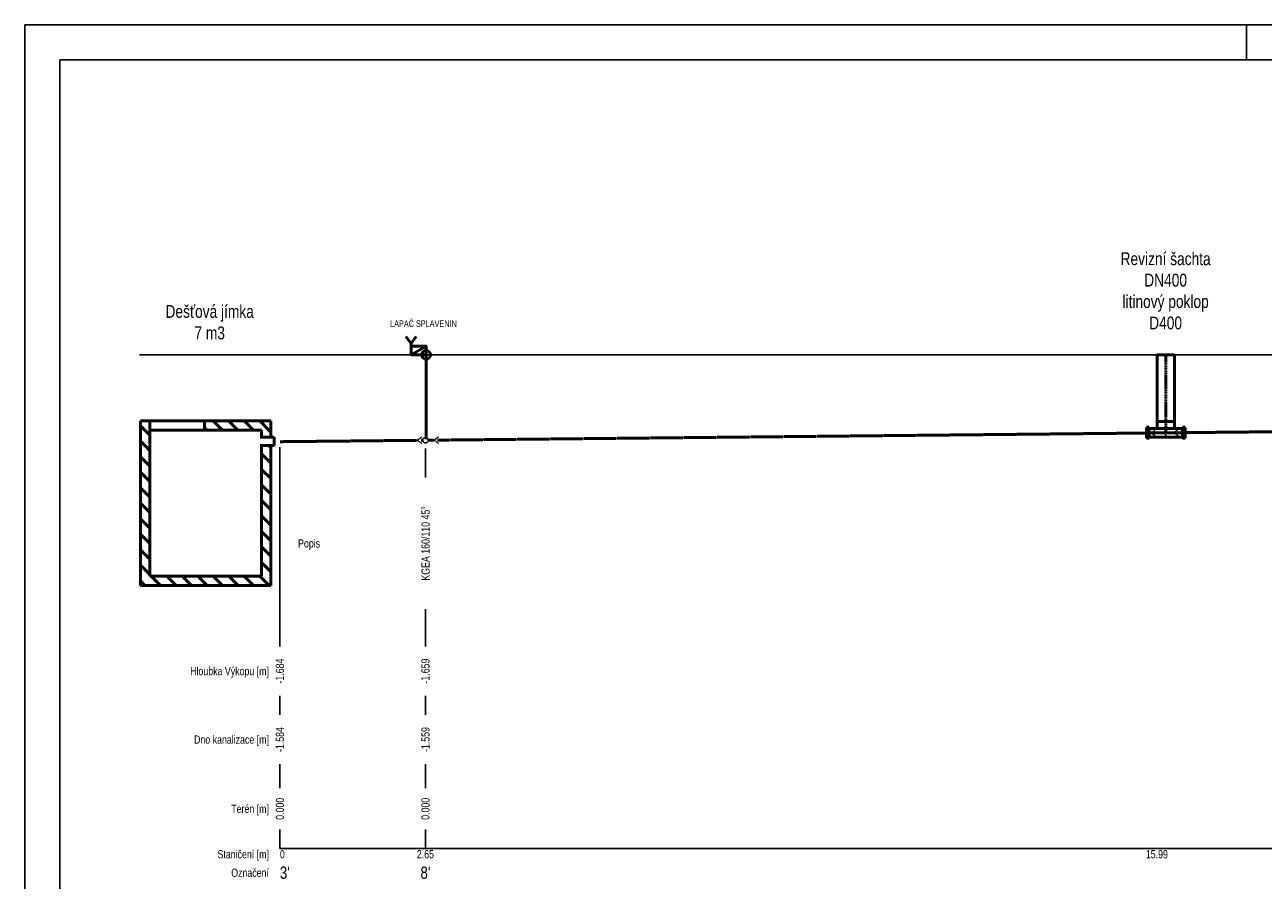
# Model space of a CAD drawing. Header units: millimetres. Extents: x -141570 to 63736, y -255381 to -136000.
# Tile 25 of 35: x -141570 to -118991, y -217208 to -201610. Entities that reach past the tile are written whole.
import ezdxf
from ezdxf.enums import TextEntityAlignment as Align

# ---------------------------------------------------------------- set-up
doc = ezdxf.new("R2010")
doc.units = ezdxf.units.MM
doc.linetypes.add('DASHDOT', pattern=[1, 0.5, -0.25, 0, -0.25])
doc.linetypes.add('DASHED', pattern=[0.75, 0.5, -0.25])
doc.layers.add('Z-armatury-popis', color=7, linetype='Continuous')
doc.layers.add('ZTI-DSP-kanal_destova-popis', color=7, linetype='Continuous')
for name, color, linetype, lineweight in [('ZTI-DPS-kanal_destova', 70, 'DASHED', 50), ('ZTI-DSP-formaty', 102, 'Continuous', 25), ('ZTI-DSP-hl_tvarovky', 7, 'Continuous', 50), ('ZTI-DSP-kanal_destova', 70, 'DASHED', 50), ('ZTI-DSP-Popis4', 140, 'Continuous', 40), ('ZTI-DSP-revizni_sachty-stavajici_stav', 7, 'Continuous', 50), ('ZTI-DSP-rez_kanal_tabulka', 102, 'Continuous', 25)]:
    doc.layers.add(name, color=color, linetype=linetype, lineweight=lineweight)
doc.styles.get("Standard").update_dxf_attribs({"font": 'ic-simplex.shx', "width": 0.8})

# ---------------------------------------------------------------- blocks, each defined once
blk = doc.blocks.new('*U526')
at = {"color": 255, "linetype": 'ByBlock', "lineweight": 25, "ltscale": 15}
for p in [(-61, 79), (61, 79)]:
    blk.add_line(p, (0, 0), dxfattribs=at)
at = {"color": 0, "linetype": 'ByBlock', "lineweight": -2, "ltscale": 15}
blk.add_line((0, 0), (0, -2401), dxfattribs=at)
blk = doc.blocks.new('*U527', base_point=(14680, 15478))
at = {"color": 0, "lineweight": -2, "ltscale": 15}
blk.add_line((14534, 15478), (14680, 15478), dxfattribs=at)
at = {"color": 255, "lineweight": 25, "ltscale": 15}
for q in [(14760, 15539), (14760, 15418)]:
    blk.add_line((14680, 15478), q, dxfattribs=at)
blk = doc.blocks.new('*U528', base_point=(14680, 15478))
at = {"color": 0, "lineweight": -2, "ltscale": 15}
blk.add_line((14534, 15478), (14680, 15478), dxfattribs=at)
at = {"color": 255, "lineweight": 25, "ltscale": 15}
for q in [(14760, 15539), (14760, 15418)]:
    blk.add_line((14680, 15478), q, dxfattribs=at)
blk = doc.blocks.new('*U529')
at = {"color": 255, "linetype": 'ByBlock', "lineweight": 25, "ltscale": 15}
for p in [(-61, 79), (61, 79)]:
    blk.add_line(p, (0, 0), dxfattribs=at)
at = {"color": 0, "linetype": 'ByBlock', "lineweight": -2, "ltscale": 15}
blk.add_line((0, 0), (0, -13014), dxfattribs=at)
blk = doc.blocks.new('*U530', base_point=(3951, 15361))
at = {"color": 255, "linetype": 'ByBlock', "lineweight": 25, "ltscale": 15}
for p in [(3891, 15441), (4012, 15441)]:
    blk.add_line(p, (3951, 15361), dxfattribs=at)
at = {"color": 0, "linetype": 'ByBlock', "ltscale": 15}
for p, q in [((3951, 15361), (3951, 15252)), ((3951, 15152), (3951, 15119))]:
    blk.add_line(p, q, dxfattribs=at)
at = {"color": 255, "linetype": 'ByBlock', "lineweight": 25, "ltscale": 15}
blk.add_circle((3951, 15202), 50, dxfattribs=at)
blk = doc.blocks.new('*U531')
at = {"color": 255, "linetype": 'ByBlock', "lineweight": 25, "ltscale": 15}
for p in [(-61, 79), (61, 79)]:
    blk.add_line(p, (0, 0), dxfattribs=at)
at = {"color": 0, "linetype": 'ByBlock', "lineweight": -2, "ltscale": 15}
blk.add_line((0, 0), (0, -2510), dxfattribs=at)
blk = doc.blocks.new('FORM_A2')
for p, q in [((0, 42), (-59.4, 42)), ((-59.4, 42), (-59.4, 0)), ((-42, 42), (-42, 41.5)), ((-0.5, 41.5), (-58.9, 41.5)), ((-58.9, 41.5), (-58.9, 0.5))]:
    blk.add_line(p, q)
blk = doc.blocks.new('*U538', base_point=(205, 145))
at = {"color": 0, "linetype": 'ByBlock', "ltscale": 15}
for p, q in [((53, 310), (0, 381)), ((53, 310), (106, 381)), ((53, 310), (53, 284)), ((53, 196), (205, 284)), ((205, 196), (205, 145))]:
    blk.add_line(p, q, dxfattribs=at)
blk.add_lwpolyline([(53, 284), (205, 284), (205, 196), (53, 196)], close=True, dxfattribs=at)
blk.add_circle((205, 196), 43.9, dxfattribs=at)
blk = doc.blocks.new('*U591', base_point=(0, -1487.61))
at = {"color": 255, "linetype": 'ByBlock', "lineweight": 25, "ltscale": 15}
for p in [(-60.9, 79.3), (60.9, 79.3)]:
    blk.add_line(p, (0, 0), dxfattribs=at)
at = {"color": 0, "linetype": 'ByBlock', "lineweight": -2, "ltscale": 15}
blk.add_line((0, 0), (0, -1427.61), dxfattribs=at)
blk = doc.blocks.new('*U603', base_point=(0, 1420))
at = {"color": 0, "linetype": 'ByBlock', "lineweight": -2, "ltscale": 15}
for p, q in [((-157.5, 78.19), (-157.5, 1420)), ((-157.5, 1420), (0, 1420)), ((157.5, 1420), (0, 1420)), ((157.5, 78.19), (157.5, 1420)), ((-354.2, 0), (-354.2, 99.74)), ((-354.2, 99.74), (-302.78, 99.74)), ((-354.2, 0), (-354.2, -99.74)), ((-302.78, 99.74), (-302.78, 0)), ((-302.78, 78.19), (0, 78.19)), ((-302.78, -99.74), (-302.78, 0)), ((-157.5, 206.09), (0, 206.09)), ((157.5, 206.09), (0, 206.09)), ((302.78, 78.19), (0, 78.19)), ((354.2, 99.74), (302.78, 99.74)), ((302.78, 99.74), (302.78, 0)), ((302.78, -99.74), (302.78, 0)), ((354.2, 0), (354.2, 99.74)), ((354.2, 0), (354.2, -99.74)), ((-354.2, -99.74), (-302.78, -99.74)), ((-302.78, -78.19), (0, -78.19)), ((302.78, -78.19), (0, -78.19)), ((354.2, -99.74), (302.78, -99.74))]:
    blk.add_line(p, q, dxfattribs=at)
at = {"color": 0, "linetype": 'DASHDOT', "lineweight": -2, "ltscale": 15}
for q in [(-354.2, 0), (-354.2, 0), (354.2, 0), (354.2, 0)]:
    blk.add_line((0, 0), q, dxfattribs=at)
blk.add_lwpolyline([(0, 0), (0, 1420)], dxfattribs=at)
blk = doc.blocks.new('*U604', base_point=(-72414, 10440948))
at = {"ltscale": 15}
for p, q in [((-72354, 10441192), (-72148, 10441398)), ((-72354, 10441098), (-72354, 10441398)), ((-72354, 10441398), (-69974, 10441398)), ((-72035, 10441228), (-71865, 10441398)), ((-71752, 10441228), (-71582, 10441398)), ((-71469, 10441228), (-71299, 10441398)), ((-71144, 10441228), (-71144, 10441398)), ((-70144, 10441228), (-70144, 10441398)), ((-70144, 10441139), (-69974, 10441309)), ((-69974, 10441398), (-69974, 10438398)), ((-72154, 10441098), (-72414, 10441098)), ((-72414, 10441098), (-72414, 10440948)), ((-72184, 10441098), (-72184, 10441228)), ((-72184, 10441228), (-70144, 10441228)), ((-71187, 10441228), (-71144, 10441271)), ((-70144, 10441228), (-70144, 10438568)), ((-72414, 10440948), (-72154, 10440948)), ((-72354, 10440909), (-72315, 10440948)), ((-72354, 10438398), (-72354, 10440948)), ((-72184, 10438568), (-72184, 10440948)), ((-70144, 10440856), (-69974, 10441026)), ((-72354, 10440626), (-72184, 10440796)), ((-70144, 10440574), (-69974, 10440744)), ((-72354, 10440344), (-72184, 10440514)), ((-70144, 10440291), (-69974, 10440461)), ((-72354, 10440061), (-72184, 10440231)), ((-70144, 10440008), (-69974, 10440178)), ((-72354, 10439778), (-72184, 10439948)), ((-70144, 10439725), (-69974, 10439895)), ((-72354, 10439495), (-72184, 10439665)), ((-70144, 10439442), (-69974, 10439612)), ((-72354, 10439212), (-72184, 10439382)), ((-70144, 10439159), (-69974, 10439329)), ((-72354, 10438929), (-72184, 10439099)), ((-70144, 10438877), (-69974, 10439047)), ((-72354, 10438646), (-72184, 10438816)), ((-72320, 10438398), (-72150, 10438568)), ((-70144, 10438568), (-72184, 10438568)), ((-72037, 10438398), (-71867, 10438568)), ((-71754, 10438398), (-71584, 10438568)), ((-71471, 10438398), (-71301, 10438568)), ((-71188, 10438398), (-71018, 10438568)), ((-70905, 10438398), (-70735, 10438568)), ((-70623, 10438398), (-70453, 10438568)), ((-70340, 10438398), (-70170, 10438568)), ((-70144, 10438594), (-69974, 10438764)), ((-69974, 10438398), (-72354, 10438398)), ((-70057, 10438398), (-69974, 10438481))]:
    blk.add_line(p, q, dxfattribs=at)

msp = doc.modelspace()

# ---------------------------------------------------------------- linework, layer by layer
at = {"layer": 'ZTI-DPS-kanal_destova', "color": 7, "ltscale": 10}
msp.add_line((-134253.969, -207719.489), (-134254.403, -207949.489), dxfattribs=at)
at = {"layer": 'ZTI-DSP-rez_kanal_tabulka', "color": 40, "ltscale": 15}
for p, q in [((-66851.173, -207628.497), (-139478.265, -207628.497)), ((-136918.851, -212944.975), (-136918.851, -209311.494)), ((-134265.531, -209866.671), (-134265.531, -209334.96)), ((-134265.531, -212944.975), (-134265.531, -212266.671)), ((-136918.851, -214193.095), (-136918.851, -213844.975)), ((-134265.531, -214193.095), (-134265.531, -213844.975)), ((-136918.851, -215530.377), (-136918.851, -215093.095)), ((-134265.531, -215530.377), (-134265.531, -215093.095)), ((-136918.851, -216628.497), (-136918.851, -216280.377)), ((-134265.531, -216628.497), (-134265.531, -216280.377)), ((-68351.173, -216628.497), (-136918.851, -216628.497))]:
    msp.add_line(p, q, dxfattribs=at)

# ---------------------------------------------------------------- block references
at = {"layer": 'ZTI-DSP-formaty', "ltscale": 15, "xscale": 1280.255625, "yscale": 1280.255625, "zscale": 1280.255625}
msp.add_blockref('FORM_A2', (-65522.849, -255380.833), dxfattribs=at)
at = {"layer": 'ZTI-DSP-hl_tvarovky', "ltscale": 15, "xscale": 1.8, "yscale": 1.8, "zscale": 1.8, "rotation": 359.9999999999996}
msp.add_blockref('*U538', (-134253.969, -207719.489), dxfattribs=at)
at = {"layer": 'ZTI-DSP-kanal_destova', "ltscale": 15}
msp.add_blockref('*U591', (-134254.008, -209227.576), dxfattribs=at)
at = {"layer": 'ZTI-DSP-kanal_destova', "rotation": 360}
msp.add_blockref('*U603', (-120766.954, -207628.497), dxfattribs=at)
at = {"layer": 'ZTI-DSP-kanal_destova', "ltscale": 15}
for name, p, rotation in [('*U529', (-121032.923, -209053.27), 270.5729386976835), ('*U528', (-120826.235, -209051.08), 0.5729386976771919), ('*U527', (-120619.547, -209048.89), 0.5729386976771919), ('*U526', (-118158.953, -209024.284), 270.5729386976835), ('*U531', (-134408.524, -209187.026), 270.5729386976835), ('*U530', (-134106.539, -209184.006), 270.5729386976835)]:
    msp.add_blockref(name, p, dxfattribs=dict(at, rotation=rotation))
at = {"layer": 'ZTI-DSP-revizni_sachty-stavajici_stav', "ltscale": 15, "xscale": -1, "rotation": 359.9999999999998}
msp.add_blockref('*U604', (-137021.348, -209281.976), dxfattribs=at)

# ---------------------------------------------------------------- texts
at = {"layer": 'ZTI-DSP-kanal_destova-popis', "lineweight": 9, "ltscale": 10, "width": 0.8}
msp.add_text('LAPAČ SPLAVENIN', height=120, rotation=0.0091651, dxfattribs=at).set_placement((-134909.425, -207119.61))
at = {"layer": 'ZTI-DSP-Popis4', "ltscale": 15, "width": 0.8}
msp.add_text("3'", height=225, dxfattribs=at).set_placement((-136918.851, -217183.497))
msp.add_text("8'", height=225, dxfattribs=at).set_placement((-134265.531, -217183.497), align=Align.CENTER)
at = {"layer": 'ZTI-DSP-rez_kanal_tabulka', "ltscale": 15, "width": 0.8}
for s, p in [('KGEA 160/110 45°', (-134265.531, -211066.671)), ('-1.684', (-136918.851, -213394.975)), ('-1.659', (-134265.531, -213394.975)), ('-1.584', (-136918.851, -214643.095)), ('-1.559', (-134265.531, -214643.095)), ('0.000', (-136918.851, -215905.377)), ('0.000', (-134265.531, -215905.377))]:
    msp.add_text(s, height=150, rotation=90, dxfattribs=at).set_placement(p, align=Align.MIDDLE)
for s, p in [('Popis', (-136185.645, -211141.671)), ('Hloubka Výkopu [m]', (-137118.851, -213469.975)), ('Dno kanalizace [m]', (-137118.851, -214718.095)), ('Terén [m]', (-137118.851, -215980.377)), ('Staničení [m]', (-137118.851, -216808.497)), ('Označení', (-137118.851, -217145.997))]:
    msp.add_text(s, height=150, dxfattribs=at).set_placement(p, align=Align.RIGHT)
msp.add_text('0', height=150, dxfattribs=at).set_placement((-136918.851, -216808.497))
for s, p in [('2.65', (-134265.531, -216808.497)), ('15.99', (-120929.579, -216808.497))]:
    msp.add_text(s, height=150, dxfattribs=at).set_placement(p, align=Align.CENTER)

# ---------------------------------------------------------------- next in the draw order: texts
at = {"layer": 'Z-armatury-popis', "color": 4, "ltscale": 15, "char_height": 234, "width": 2539.72583, "attachment_point": 2, "bg_fill": 3, "box_fill_scale": 1.2, "bg_fill_color": 256, "bg_fill_true_color": 13158600, "bg_fill_transparency": 33554432}
for s, insert in [('Revizní šachta\\PDN400\\Plitinový poklop\\PD400', (-120770.369, -205759.22)), ('Dešťová jímka\\P7 m3', (-138199.002, -206720.21))]:
    msp.add_mtext(s, dxfattribs=dict(at, insert=insert))

doc.saveas('drawing.dxf')
